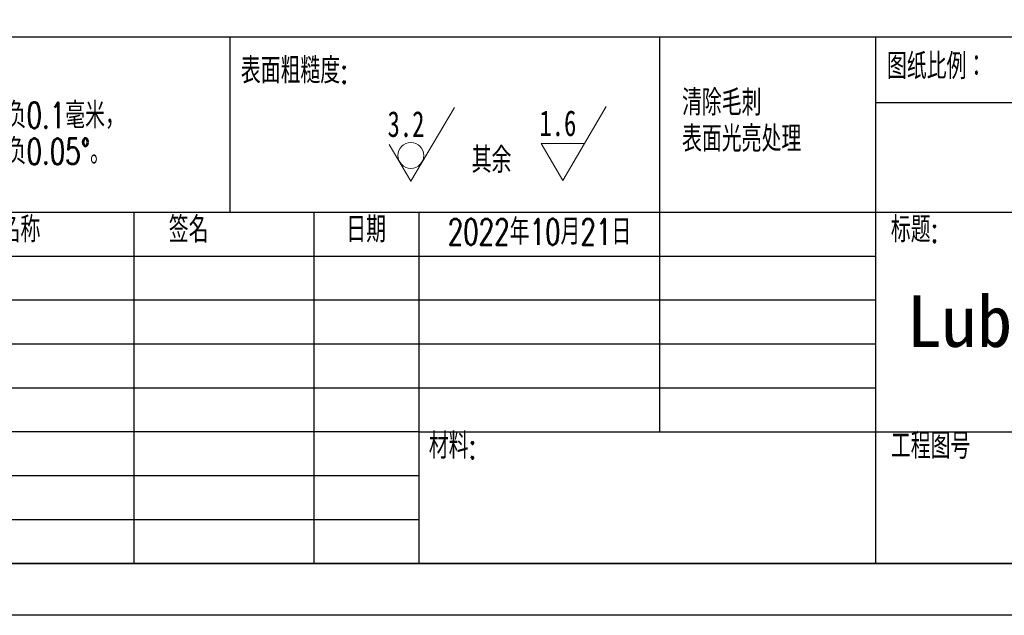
# Model space of a CAD drawing. Header units: millimetres. Extents: x 1573 to 1793, y 2179 to 2579.
# Tile 6 of 26: x 1624 to 1719, y 2179 to 2236. Entities that reach past the tile are written whole.
import ezdxf

# ---------------------------------------------------------------- set-up
doc = ezdxf.new("R2010")
doc.units = ezdxf.units.MM
doc.styles.add('SLDTEXTSTYLE0', font='TXT', dxfattribs={"width": 0.7, "bigfont": 'bigfont'})
doc.styles.add('SLDTEXTSTYLE1', font='TXT', dxfattribs={"width": 0.7})
doc.styles.add('标题7', font='simhei.ttf', dxfattribs={"height": 5})

# ---------------------------------------------------------------- blocks, each defined once
blk = doc.blocks.new('SW_NOTE_0')
at = {"color": 0, "linetype": 'Continuous', "lineweight": 0, "char_height": 2.5, "attachment_point": 1, "style": 'SLDTEXTSTYLE0'}
for s, insert in [('未标注公差的：', (0, 3.223)), ('线性公差默认正负0.1毫米，', (0, -0.277)), ('角度公差默认正负0.05°。', (0, -3.777))]:
    blk.add_mtext(s, dxfattribs=dict(at, insert=insert))
blk = doc.blocks.new('SW_NOTE_0_1')
at = {"color": 0, "linetype": 'Continuous', "lineweight": 0, "char_height": 2.5, "attachment_point": 1, "style": 'SLDTEXTSTYLE0'}
for s, insert in [('清除毛刺', (0, 3.223)), ('表面光亮处理', (0, -0.277))]:
    blk.add_mtext(s, dxfattribs=dict(at, insert=insert))
blk = doc.blocks.new('SW_SFSYMBOL_0')
at = {"color": 0, "linetype": 'Continuous', "lineweight": 0}
for p, q in [((2.256, -3.571), (6.47, 3.571)), ((2.256, -3.571), (0.15, 0)), ((4.363, 0), (0.15, 0))]:
    blk.add_line(p, q, dxfattribs=at)
at = {"color": 0, "linetype": 'Continuous', "lineweight": 0, "char_height": 2.5, "attachment_point": 1}
for s, insert, style in [('1.6', (0, 3.223), 'SLDTEXTSTYLE1'), ('其余', (-6.562, -0.349), 'SLDTEXTSTYLE0')]:
    blk.add_mtext(s, dxfattribs=dict(at, insert=insert, style=style))
blk = doc.blocks.new('SW_SFSYMBOL_1')
at = {"color": 0, "linetype": 'Continuous', "lineweight": 0}
for q in [(6.47, 3.571), (0.15, 0)]:
    blk.add_line((2.256, -3.571), q, dxfattribs=at)
blk.add_circle((2.256, -1.071), 1.25, dxfattribs=at)
at = {"color": 0, "linetype": 'Continuous', "lineweight": 0, "insert": (0, 3.223), "char_height": 2.5, "attachment_point": 1, "style": 'SLDTEXTSTYLE1'}
blk.add_mtext('3.2', dxfattribs=at)

msp = doc.modelspace()

# ---------------------------------------------------------------- linework, layer by layer
at = {"color": 7, "lineweight": -3}
for p, q in [((1608.0295983, 2234.5254724), (1788.0295983, 2234.5254724)), ((1644.3404803, 2217.5254724), (1644.3404803, 2234.5254724)), ((1685.9186318, 2234.5254724), (1685.9186318, 2196.2754724)), ((1706.8295983, 2234.5254724), (1706.8295983, 2183.5254724)), ((1788.0295983, 2228.1504724), (1706.8295983, 2228.1504724)), ((1788.0295983, 2217.5254724), (1608.0295983, 2217.5254724)), ((1635.0205507, 2217.5254724), (1635.0205507, 2183.5254724)), ((1652.4285245, 2217.5254724), (1652.4285245, 2183.5254724)), ((1662.6295983, 2183.5254724), (1662.6295983, 2217.5254724)), ((1706.8295983, 2213.2754724), (1608.0295983, 2213.2754724)), ((1706.8295983, 2209.0254724), (1608.0295983, 2209.0254724)), ((1706.8295983, 2204.7754724), (1608.0295983, 2204.7754724)), ((1706.8295983, 2200.5254724), (1608.0295983, 2200.5254724)), ((1662.6295983, 2196.2754724), (1608.0295983, 2196.2754724)), ((1662.6295983, 2196.2754724), (1788.0295983, 2196.2754724)), ((1662.6295983, 2192.0254004), (1608.0295983, 2192.0254004)), ((1662.6295983, 2187.7754724), (1608.0295983, 2187.7754724)), ((1608.0295983, 2183.5254724), (1788.0295983, 2183.5254724))]:
    msp.add_line(p, q, dxfattribs=at)
for points in [[(1793.0295983, 2178.5254724), (1572.9080316, 2178.5254724), (1572.9080316, 2578.7570666), (1793.0295983, 2578.7570666)], [(1788.0295983, 2183.5254724), (1577.9080316, 2183.5254724), (1577.9080316, 2573.7570666), (1788.0295983, 2573.7570666)]]:
    msp.add_lwpolyline(points, close=True)

# ---------------------------------------------------------------- block references
for name, p in [('SW_NOTE_0', (1609.2137685, 2228.4673893)), ('SW_NOTE_0_1', (1688.0922277, 2226.1903544)), ('SW_SFSYMBOL_1', (1659.5759856, 2224.1211984)), ('SW_SFSYMBOL_0', (1674.2879399, 2224.2043718))]:
    msp.add_blockref(name, p, dxfattribs=at)

# ---------------------------------------------------------------- texts
at = {"color": 7, "lineweight": -3, "char_height": 2.5, "attachment_point": 1, "style": 'SLDTEXTSTYLE0'}
for s, insert in [('图纸比例：', (1707.9410064, 2232.9372275)), ('表面粗糙度:', (1645.3682458, 2232.5250473)), ('名称', (1622.1034575, 2217.133241)), ('签名', (1638.3935808, 2217.1174815)), ('日期', (1655.5746952, 2217.1319044)), ('2022年10月21日', (1665.4002142, 2216.9104536)), ('标题:', (1708.3161802, 2217.1319044)), ('材料:', (1663.5704577, 2196.1756667)), ('工程图号', (1708.3161802, 2196.1756667))]:
    msp.add_mtext(s, dxfattribs=dict(at, insert=insert))
at = {"lineweight": -3, "insert": (1709.861963, 2209.5182588), "char_height": 5, "attachment_point": 1, "style": '标题7'}
msp.add_mtext_dynamic_manual_height_columns('LubanCat 2 上盖+丝印', width=91.796834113, gutter_width=35, heights=[0], dxfattribs=at)

doc.saveas('drawing.dxf')
